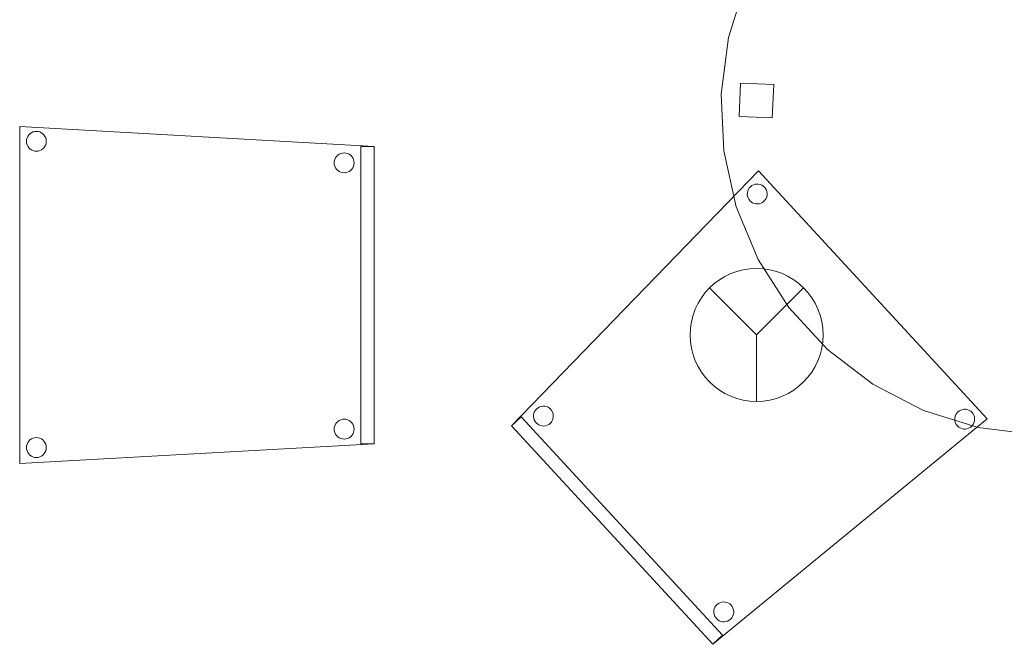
# Model space of a CAD drawing. Header units: metres. Extents: x 397.7 to 427.5, y 12.7 to 28.4.
# Tile 6 of 135: x 401.8 to 403.3, y 20.7 to 21.6. Entities that reach past the tile are written whole.
import ezdxf

# ---------------------------------------------------------------- set-up
doc = ezdxf.new("R2010")
doc.units = ezdxf.units.M
for name, color, linetype, lineweight in [('02_MOBILIARIO', 7, 'Continuous', 18), ('A-DETL-____-MBND', 7, 'Continuous', 18), ('A-DETL-GENF-OTLN', 7, 'Continuous', 18)]:
    doc.layers.add(name, color=color, linetype=linetype, lineweight=lineweight)

# ---------------------------------------------------------------- blocks, each defined once
blk = doc.blocks.new('Family - Cadira confident_P3-156578-06_PCI_P3')
at = {"layer": 'A-DETL-____-MBND', "color": 253, "true_color": 0xaaaaaa}
for p, q in [((0, 0.5065), (0.5326, 0.4765)), ((0, 0), (0, 0.5065)), ((0.5326, 0.4765), (0, 0.5065)), ((0, 0.5065), (0, 0)), ((0.0104, 0.4868), (0.0111, 0.4893)), ((0.0111, 0.4893), (0.0104, 0.4868)), ((0.0111, 0.4893), (0.0122, 0.4917)), ((0.0122, 0.4917), (0.0111, 0.4893)), ((0.0122, 0.4917), (0.0137, 0.4938)), ((0.0137, 0.4938), (0.0122, 0.4917)), ((0.0137, 0.4938), (0.0155, 0.4957)), ((0.0155, 0.4957), (0.0137, 0.4938)), ((0.0155, 0.4957), (0.0176, 0.4972)), ((0.0176, 0.4972), (0.0155, 0.4957)), ((0.0176, 0.4972), (0.02, 0.4983)), ((0.02, 0.4983), (0.0176, 0.4972)), ((0.02, 0.4983), (0.0225, 0.4989)), ((0.0225, 0.4989), (0.02, 0.4983)), ((0.0225, 0.4989), (0.0251, 0.4992)), ((0.0251, 0.4992), (0.0225, 0.4989)), ((0.0251, 0.4992), (0.0277, 0.4989)), ((0.0277, 0.4989), (0.0251, 0.4992)), ((0.0277, 0.4989), (0.0302, 0.4983)), ((0.0302, 0.4983), (0.0277, 0.4989)), ((0.0302, 0.4983), (0.0326, 0.4972)), ((0.0326, 0.4972), (0.0302, 0.4983)), ((0.0326, 0.4972), (0.0347, 0.4957)), ((0.0347, 0.4957), (0.0326, 0.4972)), ((0.0347, 0.4957), (0.0365, 0.4938)), ((0.0365, 0.4938), (0.0347, 0.4957)), ((0.0365, 0.4938), (0.038, 0.4917)), ((0.038, 0.4917), (0.0365, 0.4938)), ((0.038, 0.4917), (0.0391, 0.4893)), ((0.0391, 0.4893), (0.038, 0.4917)), ((0.0391, 0.4893), (0.0398, 0.4868)), ((0.0398, 0.4868), (0.0391, 0.4893)), ((0.0102, 0.4842), (0.0104, 0.4868)), ((0.0104, 0.4868), (0.0102, 0.4842)), ((0.0104, 0.4816), (0.0102, 0.4842)), ((0.0102, 0.4842), (0.0104, 0.4816)), ((0.0111, 0.4791), (0.0104, 0.4816)), ((0.0104, 0.4816), (0.0111, 0.4791)), ((0.0122, 0.4768), (0.0111, 0.4791)), ((0.0111, 0.4791), (0.0122, 0.4768)), ((0.0136, 0.4746), (0.0122, 0.4768)), ((0.0122, 0.4768), (0.0136, 0.4746)), ((0.0155, 0.4728), (0.0136, 0.4746)), ((0.0136, 0.4746), (0.0155, 0.4728)), ((0.0365, 0.4746), (0.0347, 0.4728)), ((0.0347, 0.4728), (0.0365, 0.4746)), ((0.038, 0.4767), (0.0365, 0.4746)), ((0.0365, 0.4746), (0.038, 0.4767)), ((0.0391, 0.4791), (0.038, 0.4767)), ((0.038, 0.4767), (0.0391, 0.4791)), ((0.0398, 0.4816), (0.0391, 0.4791)), ((0.0391, 0.4791), (0.0398, 0.4816)), ((0.0398, 0.4868), (0.04, 0.4842)), ((0.04, 0.4842), (0.0398, 0.4868)), ((0.04, 0.4842), (0.0398, 0.4816)), ((0.0398, 0.4816), (0.04, 0.4842)), ((0.5126, 0.03), (0.5126, 0.4765)), ((0.5126, 0.4765), (0.5326, 0.4765)), ((0.5126, 0.4765), (0.5126, 0.03)), ((0.5326, 0.4765), (0.5126, 0.4765)), ((0.5326, 0.4765), (0.5326, 0.03)), ((0.5326, 0.03), (0.5326, 0.4765)), ((0.5326, 0.4765), (0.5326, 0.03)), ((0.5326, 0.03), (0.5326, 0.4765)), ((0.0176, 0.4713), (0.0155, 0.4728)), ((0.0155, 0.4728), (0.0176, 0.4713)), ((0.02, 0.4702), (0.0176, 0.4713)), ((0.0176, 0.4713), (0.02, 0.4702)), ((0.0225, 0.4695), (0.02, 0.4702)), ((0.02, 0.4702), (0.0225, 0.4695)), ((0.0251, 0.4693), (0.0225, 0.4695)), ((0.0225, 0.4695), (0.0251, 0.4693)), ((0.0277, 0.4695), (0.0251, 0.4693)), ((0.0251, 0.4693), (0.0277, 0.4695)), ((0.0302, 0.4702), (0.0277, 0.4695)), ((0.0277, 0.4695), (0.0302, 0.4702)), ((0.0326, 0.4713), (0.0302, 0.4702)), ((0.0302, 0.4702), (0.0326, 0.4713)), ((0.0347, 0.4728), (0.0326, 0.4713)), ((0.0326, 0.4713), (0.0347, 0.4728)), ((0.4735, 0.457), (0.4746, 0.4593)), ((0.4746, 0.4593), (0.4735, 0.457)), ((0.4746, 0.4593), (0.4761, 0.4615)), ((0.4761, 0.4615), (0.4746, 0.4593)), ((0.4761, 0.4615), (0.4779, 0.4633)), ((0.4779, 0.4633), (0.4761, 0.4615)), ((0.4779, 0.4633), (0.48, 0.4648)), ((0.48, 0.4648), (0.4779, 0.4633)), ((0.48, 0.4648), (0.4824, 0.4659)), ((0.4824, 0.4659), (0.48, 0.4648)), ((0.4824, 0.4659), (0.4849, 0.4666)), ((0.4849, 0.4666), (0.4824, 0.4659)), ((0.4849, 0.4666), (0.4875, 0.4668)), ((0.4875, 0.4668), (0.4849, 0.4666)), ((0.4875, 0.4668), (0.4901, 0.4666)), ((0.4901, 0.4666), (0.4875, 0.4668)), ((0.4901, 0.4666), (0.4926, 0.4659)), ((0.4926, 0.4659), (0.4901, 0.4666)), ((0.4926, 0.4659), (0.495, 0.4648)), ((0.495, 0.4648), (0.4926, 0.4659)), ((0.495, 0.4648), (0.4971, 0.4633)), ((0.4971, 0.4633), (0.495, 0.4648)), ((0.4971, 0.4633), (0.499, 0.4615)), ((0.499, 0.4615), (0.4971, 0.4633)), ((0.499, 0.4615), (0.5004, 0.4593)), ((0.5004, 0.4593), (0.499, 0.4615)), ((0.5004, 0.4593), (0.5015, 0.457)), ((0.5015, 0.457), (0.5004, 0.4593)), ((0.4726, 0.4519), (0.4728, 0.4545)), ((0.4728, 0.4545), (0.4726, 0.4519)), ((0.4728, 0.4493), (0.4726, 0.4519)), ((0.4726, 0.4519), (0.4728, 0.4493)), ((0.4728, 0.4545), (0.4735, 0.457)), ((0.4735, 0.457), (0.4728, 0.4545)), ((0.4735, 0.4468), (0.4728, 0.4493)), ((0.4728, 0.4493), (0.4735, 0.4468)), ((0.4746, 0.4444), (0.4735, 0.4468)), ((0.4735, 0.4468), (0.4746, 0.4444)), ((0.4761, 0.4423), (0.4746, 0.4444)), ((0.4746, 0.4444), (0.4761, 0.4423)), ((0.5004, 0.4444), (0.4989, 0.4423)), ((0.4989, 0.4423), (0.5004, 0.4444)), ((0.5015, 0.4467), (0.5004, 0.4444)), ((0.5004, 0.4444), (0.5015, 0.4467)), ((0.5015, 0.457), (0.5022, 0.4544)), ((0.5022, 0.4544), (0.5015, 0.457)), ((0.5022, 0.4493), (0.5015, 0.4467)), ((0.5015, 0.4467), (0.5022, 0.4493)), ((0.5022, 0.4544), (0.5024, 0.4519)), ((0.5024, 0.4519), (0.5022, 0.4544)), ((0.5024, 0.4519), (0.5022, 0.4493)), ((0.5022, 0.4493), (0.5024, 0.4519)), ((0.4779, 0.4404), (0.4761, 0.4423)), ((0.4761, 0.4423), (0.4779, 0.4404)), ((0.48, 0.4389), (0.4779, 0.4404)), ((0.4779, 0.4404), (0.48, 0.4389)), ((0.4824, 0.4378), (0.48, 0.4389)), ((0.48, 0.4389), (0.4824, 0.4378)), ((0.4849, 0.4372), (0.4824, 0.4378)), ((0.4824, 0.4378), (0.4849, 0.4372)), ((0.4875, 0.4369), (0.4849, 0.4372)), ((0.4849, 0.4372), (0.4875, 0.4369)), ((0.4901, 0.4372), (0.4875, 0.4369)), ((0.4875, 0.4369), (0.4901, 0.4372)), ((0.4926, 0.4378), (0.4901, 0.4372)), ((0.4901, 0.4372), (0.4926, 0.4378)), ((0.495, 0.4389), (0.4926, 0.4378)), ((0.4926, 0.4378), (0.495, 0.4389)), ((0.4971, 0.4404), (0.495, 0.4389)), ((0.495, 0.4389), (0.4971, 0.4404)), ((0.4989, 0.4423), (0.4971, 0.4404)), ((0.4971, 0.4404), (0.4989, 0.4423)), ((0.4735, 0.057), (0.4746, 0.0593)), ((0.4746, 0.0593), (0.4735, 0.057)), ((0.4746, 0.0593), (0.4761, 0.0615)), ((0.4761, 0.0615), (0.4746, 0.0593)), ((0.4761, 0.0615), (0.4779, 0.0633)), ((0.4779, 0.0633), (0.4761, 0.0615)), ((0.4779, 0.0633), (0.48, 0.0648)), ((0.48, 0.0648), (0.4779, 0.0633)), ((0.48, 0.0648), (0.4824, 0.0659)), ((0.4824, 0.0659), (0.48, 0.0648)), ((0.4824, 0.0659), (0.4849, 0.0666)), ((0.4849, 0.0666), (0.4824, 0.0659)), ((0.4849, 0.0666), (0.4875, 0.0668)), ((0.4875, 0.0668), (0.4849, 0.0666)), ((0.4875, 0.0668), (0.4901, 0.0666)), ((0.4901, 0.0666), (0.4875, 0.0668)), ((0.4901, 0.0666), (0.4926, 0.0659)), ((0.4926, 0.0659), (0.4901, 0.0666)), ((0.4926, 0.0659), (0.495, 0.0648)), ((0.495, 0.0648), (0.4926, 0.0659)), ((0.495, 0.0648), (0.4971, 0.0633)), ((0.4971, 0.0633), (0.495, 0.0648)), ((0.4971, 0.0633), (0.499, 0.0615)), ((0.499, 0.0615), (0.4971, 0.0633)), ((0.499, 0.0615), (0.5004, 0.0593)), ((0.5004, 0.0593), (0.499, 0.0615)), ((0.5004, 0.0593), (0.5015, 0.057)), ((0.5015, 0.057), (0.5004, 0.0593)), ((0.4726, 0.0519), (0.4728, 0.0545)), ((0.4728, 0.0545), (0.4726, 0.0519)), ((0.4728, 0.0493), (0.4726, 0.0519)), ((0.4726, 0.0519), (0.4728, 0.0493)), ((0.4728, 0.0545), (0.4735, 0.057)), ((0.4735, 0.057), (0.4728, 0.0545)), ((0.4735, 0.0468), (0.4728, 0.0493)), ((0.4728, 0.0493), (0.4735, 0.0468)), ((0.4746, 0.0444), (0.4735, 0.0468)), ((0.4735, 0.0468), (0.4746, 0.0444)), ((0.4761, 0.0423), (0.4746, 0.0444)), ((0.4746, 0.0444), (0.4761, 0.0423)), ((0.5004, 0.0444), (0.4989, 0.0423)), ((0.4989, 0.0423), (0.5004, 0.0444)), ((0.5015, 0.0467), (0.5004, 0.0444)), ((0.5004, 0.0444), (0.5015, 0.0467)), ((0.5015, 0.057), (0.5022, 0.0544)), ((0.5022, 0.0544), (0.5015, 0.057)), ((0.5022, 0.0493), (0.5015, 0.0467)), ((0.5015, 0.0467), (0.5022, 0.0493)), ((0.5022, 0.0544), (0.5024, 0.0519)), ((0.5024, 0.0519), (0.5022, 0.0544)), ((0.5024, 0.0519), (0.5022, 0.0493)), ((0.5022, 0.0493), (0.5024, 0.0519)), ((0.5326, 0.03), (0, 0)), ((0, 0), (0.5326, 0.03)), ((0.0111, 0.0293), (0.0122, 0.0317)), ((0.0122, 0.0317), (0.0111, 0.0293)), ((0.0122, 0.0317), (0.0137, 0.0338)), ((0.0137, 0.0338), (0.0122, 0.0317)), ((0.0137, 0.0338), (0.0155, 0.0357)), ((0.0155, 0.0357), (0.0137, 0.0338)), ((0.0155, 0.0357), (0.0176, 0.0372)), ((0.0176, 0.0372), (0.0155, 0.0357)), ((0.0176, 0.0372), (0.02, 0.0383)), ((0.02, 0.0383), (0.0176, 0.0372)), ((0.02, 0.0383), (0.0225, 0.0389)), ((0.0225, 0.0389), (0.02, 0.0383)), ((0.0225, 0.0389), (0.0251, 0.0392)), ((0.0251, 0.0392), (0.0225, 0.0389)), ((0.0251, 0.0392), (0.0277, 0.0389)), ((0.0277, 0.0389), (0.0251, 0.0392)), ((0.0277, 0.0389), (0.0302, 0.0383)), ((0.0302, 0.0383), (0.0277, 0.0389)), ((0.0302, 0.0383), (0.0326, 0.0372)), ((0.0326, 0.0372), (0.0302, 0.0383)), ((0.0326, 0.0372), (0.0347, 0.0357)), ((0.0347, 0.0357), (0.0326, 0.0372)), ((0.0347, 0.0357), (0.0365, 0.0338)), ((0.0365, 0.0338), (0.0347, 0.0357)), ((0.0365, 0.0338), (0.038, 0.0317)), ((0.038, 0.0317), (0.0365, 0.0338)), ((0.038, 0.0317), (0.0391, 0.0293)), ((0.0391, 0.0293), (0.038, 0.0317)), ((0.4779, 0.0404), (0.4761, 0.0423)), ((0.4761, 0.0423), (0.4779, 0.0404)), ((0.48, 0.0389), (0.4779, 0.0404)), ((0.4779, 0.0404), (0.48, 0.0389)), ((0.4824, 0.0378), (0.48, 0.0389)), ((0.48, 0.0389), (0.4824, 0.0378)), ((0.4849, 0.0372), (0.4824, 0.0378)), ((0.4824, 0.0378), (0.4849, 0.0372)), ((0.4875, 0.0369), (0.4849, 0.0372)), ((0.4849, 0.0372), (0.4875, 0.0369)), ((0.4901, 0.0372), (0.4875, 0.0369)), ((0.4875, 0.0369), (0.4901, 0.0372)), ((0.4926, 0.0378), (0.4901, 0.0372)), ((0.4901, 0.0372), (0.4926, 0.0378)), ((0.495, 0.0389), (0.4926, 0.0378)), ((0.4926, 0.0378), (0.495, 0.0389)), ((0.4971, 0.0404), (0.495, 0.0389)), ((0.495, 0.0389), (0.4971, 0.0404)), ((0.4989, 0.0423), (0.4971, 0.0404)), ((0.4971, 0.0404), (0.4989, 0.0423)), ((0.5326, 0.03), (0.5126, 0.03)), ((0.5126, 0.03), (0.5326, 0.03)), ((0.0102, 0.0242), (0.0104, 0.0268)), ((0.0104, 0.0268), (0.0102, 0.0242)), ((0.0104, 0.0216), (0.0102, 0.0242)), ((0.0102, 0.0242), (0.0104, 0.0216)), ((0.0104, 0.0268), (0.0111, 0.0293)), ((0.0111, 0.0293), (0.0104, 0.0268)), ((0.0111, 0.0191), (0.0104, 0.0216)), ((0.0104, 0.0216), (0.0111, 0.0191)), ((0.0122, 0.0168), (0.0111, 0.0191)), ((0.0111, 0.0191), (0.0122, 0.0168)), ((0.0136, 0.0146), (0.0122, 0.0168)), ((0.0122, 0.0168), (0.0136, 0.0146)), ((0.038, 0.0167), (0.0365, 0.0146)), ((0.0365, 0.0146), (0.038, 0.0167)), ((0.0391, 0.0191), (0.038, 0.0167)), ((0.038, 0.0167), (0.0391, 0.0191)), ((0.0391, 0.0293), (0.0398, 0.0268)), ((0.0398, 0.0268), (0.0391, 0.0293)), ((0.0398, 0.0216), (0.0391, 0.0191)), ((0.0391, 0.0191), (0.0398, 0.0216)), ((0.0398, 0.0268), (0.04, 0.0242)), ((0.04, 0.0242), (0.0398, 0.0268)), ((0.04, 0.0242), (0.0398, 0.0216)), ((0.0398, 0.0216), (0.04, 0.0242)), ((0.0155, 0.0128), (0.0136, 0.0146)), ((0.0136, 0.0146), (0.0155, 0.0128)), ((0.0176, 0.0113), (0.0155, 0.0128)), ((0.0155, 0.0128), (0.0176, 0.0113)), ((0.02, 0.0102), (0.0176, 0.0113)), ((0.0176, 0.0113), (0.02, 0.0102)), ((0.0225, 0.0095), (0.02, 0.0102)), ((0.02, 0.0102), (0.0225, 0.0095)), ((0.0251, 0.0093), (0.0225, 0.0095)), ((0.0225, 0.0095), (0.0251, 0.0093)), ((0.0277, 0.0095), (0.0251, 0.0093)), ((0.0251, 0.0093), (0.0277, 0.0095)), ((0.0302, 0.0102), (0.0277, 0.0095)), ((0.0277, 0.0095), (0.0302, 0.0102)), ((0.0326, 0.0113), (0.0302, 0.0102)), ((0.0302, 0.0102), (0.0326, 0.0113)), ((0.0347, 0.0128), (0.0326, 0.0113)), ((0.0326, 0.0113), (0.0347, 0.0128)), ((0.0365, 0.0146), (0.0347, 0.0128)), ((0.0347, 0.0128), (0.0365, 0.0146))]:
    blk.add_line(p, q, dxfattribs=at)
blk = doc.blocks.new('Family - Cadira confident_P3-156783-06_PCI_P3')
at = {"layer": 'A-DETL-____-MBND', "color": 253, "true_color": 0xaaaaaa}
for p, q in [((0, 0.3284), (0.3713, 0.7113)), ((0.3713, 0.7113), (0, 0.3284)), ((0.3713, 0.7113), (0.7146, 0.3389)), ((0.7146, 0.3389), (0.3713, 0.7113)), ((0.3545, 0.6784), (0.355, 0.681)), ((0.355, 0.681), (0.3545, 0.6784)), ((0.355, 0.681), (0.356, 0.6834)), ((0.356, 0.6834), (0.355, 0.681)), ((0.356, 0.6834), (0.3574, 0.6856)), ((0.3574, 0.6856), (0.356, 0.6834)), ((0.3574, 0.6856), (0.3592, 0.6875)), ((0.3592, 0.6875), (0.3574, 0.6856)), ((0.3592, 0.6875), (0.3612, 0.6891)), ((0.3612, 0.6891), (0.3592, 0.6875)), ((0.3612, 0.6891), (0.3635, 0.6903)), ((0.3635, 0.6903), (0.3612, 0.6891)), ((0.3635, 0.6903), (0.366, 0.6911)), ((0.366, 0.6911), (0.3635, 0.6903)), ((0.366, 0.6911), (0.3686, 0.6914)), ((0.3686, 0.6914), (0.366, 0.6911)), ((0.3686, 0.6914), (0.3712, 0.6913)), ((0.3712, 0.6913), (0.3686, 0.6914)), ((0.3712, 0.6913), (0.3738, 0.6908)), ((0.3738, 0.6908), (0.3712, 0.6913)), ((0.3738, 0.6908), (0.3762, 0.6898)), ((0.3762, 0.6898), (0.3738, 0.6908)), ((0.3762, 0.6898), (0.3784, 0.6884)), ((0.3784, 0.6884), (0.3762, 0.6898)), ((0.3784, 0.6884), (0.3803, 0.6866)), ((0.3803, 0.6866), (0.3784, 0.6884)), ((0.3803, 0.6866), (0.3819, 0.6846)), ((0.3819, 0.6846), (0.3803, 0.6866)), ((0.3819, 0.6846), (0.3831, 0.6823)), ((0.3831, 0.6823), (0.3819, 0.6846)), ((0.3831, 0.6823), (0.3839, 0.6798)), ((0.3839, 0.6798), (0.3831, 0.6823)), ((0.3544, 0.6758), (0.3545, 0.6784)), ((0.3545, 0.6784), (0.3544, 0.6758)), ((0.3547, 0.6733), (0.3544, 0.6758)), ((0.3544, 0.6758), (0.3547, 0.6733)), ((0.3555, 0.6708), (0.3547, 0.6733)), ((0.3547, 0.6733), (0.3555, 0.6708)), ((0.3567, 0.6685), (0.3555, 0.6708)), ((0.3555, 0.6708), (0.3567, 0.6685)), ((0.3583, 0.6664), (0.3567, 0.6685)), ((0.3567, 0.6685), (0.3583, 0.6664)), ((0.3602, 0.6647), (0.3583, 0.6664)), ((0.3583, 0.6664), (0.3602, 0.6647)), ((0.3812, 0.6675), (0.3794, 0.6655)), ((0.3794, 0.6655), (0.3812, 0.6675)), ((0.3826, 0.6697), (0.3812, 0.6675)), ((0.3812, 0.6675), (0.3826, 0.6697)), ((0.3836, 0.6721), (0.3826, 0.6697)), ((0.3826, 0.6697), (0.3836, 0.6721)), ((0.3841, 0.6746), (0.3836, 0.6721)), ((0.3836, 0.6721), (0.3841, 0.6746)), ((0.3839, 0.6798), (0.3842, 0.6772)), ((0.3842, 0.6772), (0.3839, 0.6798)), ((0.3842, 0.6772), (0.3841, 0.6746)), ((0.3841, 0.6746), (0.3842, 0.6772)), ((0.3624, 0.6633), (0.3602, 0.6647)), ((0.3602, 0.6647), (0.3624, 0.6633)), ((0.3648, 0.6623), (0.3624, 0.6633)), ((0.3624, 0.6633), (0.3648, 0.6623)), ((0.3674, 0.6617), (0.3648, 0.6623)), ((0.3648, 0.6623), (0.3674, 0.6617)), ((0.37, 0.6616), (0.3674, 0.6617)), ((0.3674, 0.6617), (0.37, 0.6616)), ((0.3726, 0.6619), (0.37, 0.6616)), ((0.37, 0.6616), (0.3726, 0.6619)), ((0.375, 0.6627), (0.3726, 0.6619)), ((0.3726, 0.6619), (0.375, 0.6627)), ((0.3773, 0.6639), (0.375, 0.6627)), ((0.375, 0.6627), (0.3773, 0.6639)), ((0.3794, 0.6655), (0.3773, 0.6639)), ((0.3773, 0.6639), (0.3794, 0.6655)), ((0.0379, 0.3538), (0.0399, 0.3554)), ((0.0399, 0.3554), (0.0379, 0.3538)), ((0.0399, 0.3554), (0.0422, 0.3566)), ((0.0422, 0.3566), (0.0399, 0.3554)), ((0.0422, 0.3566), (0.0447, 0.3574)), ((0.0447, 0.3574), (0.0422, 0.3566)), ((0.0447, 0.3574), (0.0473, 0.3578)), ((0.0473, 0.3578), (0.0447, 0.3574)), ((0.0473, 0.3578), (0.0499, 0.3577)), ((0.0499, 0.3577), (0.0473, 0.3578)), ((0.0499, 0.3577), (0.0524, 0.3571)), ((0.0524, 0.3571), (0.0499, 0.3577)), ((0.0524, 0.3571), (0.0549, 0.3561)), ((0.0549, 0.3561), (0.0524, 0.3571)), ((0.0549, 0.3561), (0.0571, 0.3547)), ((0.0571, 0.3547), (0.0549, 0.3561)), ((0, 0.3284), (0.0147, 0.3419)), ((0.0147, 0.3419), (0, 0.3284)), ((0.0147, 0.3419), (0.3173, 0.0136)), ((0.3173, 0.0136), (0.0147, 0.3419)), ((0.0331, 0.3422), (0.0332, 0.3448)), ((0.0332, 0.3448), (0.0331, 0.3422)), ((0.0334, 0.3396), (0.0331, 0.3422)), ((0.0331, 0.3422), (0.0334, 0.3396)), ((0.0332, 0.3448), (0.0337, 0.3473)), ((0.0337, 0.3473), (0.0332, 0.3448)), ((0.0337, 0.3473), (0.0347, 0.3497)), ((0.0347, 0.3497), (0.0337, 0.3473)), ((0.0347, 0.3497), (0.0361, 0.3519)), ((0.0361, 0.3519), (0.0347, 0.3497)), ((0.0361, 0.3519), (0.0379, 0.3538)), ((0.0379, 0.3538), (0.0361, 0.3519)), ((0.0571, 0.3547), (0.059, 0.353)), ((0.059, 0.353), (0.0571, 0.3547)), ((0.059, 0.353), (0.0606, 0.3509)), ((0.0606, 0.3509), (0.059, 0.353)), ((0.0606, 0.3509), (0.0618, 0.3486)), ((0.0618, 0.3486), (0.0606, 0.3509)), ((0.0618, 0.3486), (0.0626, 0.3461)), ((0.0626, 0.3461), (0.0618, 0.3486)), ((0.0628, 0.3409), (0.0622, 0.3384)), ((0.0622, 0.3384), (0.0628, 0.3409)), ((0.0626, 0.3461), (0.0629, 0.3435)), ((0.0629, 0.3435), (0.0626, 0.3461)), ((0.0629, 0.3435), (0.0628, 0.3409)), ((0.0628, 0.3409), (0.0629, 0.3435)), ((0.6662, 0.3402), (0.6668, 0.3427)), ((0.6668, 0.3427), (0.6662, 0.3402)), ((0.6668, 0.3427), (0.6678, 0.3451)), ((0.6678, 0.3451), (0.6668, 0.3427)), ((0.6678, 0.3451), (0.6691, 0.3473)), ((0.6691, 0.3473), (0.6678, 0.3451)), ((0.6691, 0.3473), (0.6709, 0.3492)), ((0.6709, 0.3492), (0.6691, 0.3473)), ((0.6709, 0.3492), (0.673, 0.3508)), ((0.673, 0.3508), (0.6709, 0.3492)), ((0.673, 0.3508), (0.6753, 0.352)), ((0.6753, 0.352), (0.673, 0.3508)), ((0.6753, 0.352), (0.6778, 0.3528)), ((0.6778, 0.3528), (0.6753, 0.352)), ((0.6778, 0.3528), (0.6803, 0.3532)), ((0.6803, 0.3532), (0.6778, 0.3528)), ((0.6803, 0.3532), (0.6829, 0.3531)), ((0.6829, 0.3531), (0.6803, 0.3532)), ((0.6829, 0.3531), (0.6855, 0.3525)), ((0.6855, 0.3525), (0.6829, 0.3531)), ((0.6855, 0.3525), (0.6879, 0.3515)), ((0.6879, 0.3515), (0.6855, 0.3525)), ((0.6879, 0.3515), (0.6901, 0.3501)), ((0.6901, 0.3501), (0.6879, 0.3515)), ((0.6901, 0.3501), (0.692, 0.3484)), ((0.692, 0.3484), (0.6901, 0.3501)), ((0.692, 0.3484), (0.6936, 0.3463)), ((0.6936, 0.3463), (0.692, 0.3484)), ((0.6936, 0.3463), (0.6948, 0.344)), ((0.6948, 0.344), (0.6936, 0.3463)), ((0.6948, 0.344), (0.6956, 0.3415)), ((0.6956, 0.3415), (0.6948, 0.344)), ((0.6956, 0.3415), (0.6959, 0.3389)), ((0.6959, 0.3389), (0.6956, 0.3415)), ((0.3026, 0), (0, 0.3284)), ((0, 0.3284), (0.3026, 0)), ((0.3026, 0), (0, 0.3284)), ((0, 0.3284), (0.3026, 0)), ((0.0342, 0.3371), (0.0334, 0.3396)), ((0.0334, 0.3396), (0.0342, 0.3371)), ((0.0354, 0.3348), (0.0342, 0.3371)), ((0.0342, 0.3371), (0.0354, 0.3348)), ((0.037, 0.3327), (0.0354, 0.3348)), ((0.0354, 0.3348), (0.037, 0.3327)), ((0.0389, 0.331), (0.037, 0.3327)), ((0.037, 0.3327), (0.0389, 0.331)), ((0.0411, 0.3296), (0.0389, 0.331)), ((0.0389, 0.331), (0.0411, 0.3296)), ((0.0435, 0.3286), (0.0411, 0.3296)), ((0.0411, 0.3296), (0.0435, 0.3286)), ((0.0461, 0.328), (0.0435, 0.3286)), ((0.0435, 0.3286), (0.0461, 0.328)), ((0.0487, 0.3279), (0.0461, 0.328)), ((0.0461, 0.328), (0.0487, 0.3279)), ((0.0512, 0.3283), (0.0487, 0.3279)), ((0.0487, 0.3279), (0.0512, 0.3283)), ((0.0537, 0.3291), (0.0512, 0.3283)), ((0.0512, 0.3283), (0.0537, 0.3291)), ((0.056, 0.3303), (0.0537, 0.3291)), ((0.0537, 0.3291), (0.056, 0.3303)), ((0.0581, 0.3318), (0.056, 0.3303)), ((0.056, 0.3303), (0.0581, 0.3318)), ((0.0599, 0.3338), (0.0581, 0.3318)), ((0.0581, 0.3318), (0.0599, 0.3338)), ((0.0612, 0.336), (0.0599, 0.3338)), ((0.0599, 0.3338), (0.0612, 0.336)), ((0.0622, 0.3384), (0.0612, 0.336)), ((0.0612, 0.336), (0.0622, 0.3384)), ((0.7146, 0.3389), (0.3026, 0)), ((0.3026, 0), (0.7146, 0.3389)), ((0.6661, 0.3376), (0.6662, 0.3402)), ((0.6662, 0.3402), (0.6661, 0.3376)), ((0.6664, 0.335), (0.6661, 0.3376)), ((0.6661, 0.3376), (0.6664, 0.335)), ((0.6672, 0.3325), (0.6664, 0.335)), ((0.6664, 0.335), (0.6672, 0.3325)), ((0.6684, 0.3302), (0.6672, 0.3325)), ((0.6672, 0.3325), (0.6684, 0.3302)), ((0.67, 0.3281), (0.6684, 0.3302)), ((0.6684, 0.3302), (0.67, 0.3281)), ((0.672, 0.3264), (0.67, 0.3281)), ((0.67, 0.3281), (0.672, 0.3264)), ((0.6742, 0.325), (0.672, 0.3264)), ((0.672, 0.3264), (0.6742, 0.325)), ((0.6891, 0.3257), (0.6868, 0.3245)), ((0.6868, 0.3245), (0.6891, 0.3257)), ((0.6911, 0.3273), (0.6891, 0.3257)), ((0.6891, 0.3257), (0.6911, 0.3273)), ((0.6929, 0.3292), (0.6911, 0.3273)), ((0.6911, 0.3273), (0.6929, 0.3292)), ((0.6943, 0.3314), (0.6929, 0.3292)), ((0.6929, 0.3292), (0.6943, 0.3314)), ((0.6953, 0.3338), (0.6943, 0.3314)), ((0.6943, 0.3314), (0.6953, 0.3338)), ((0.6958, 0.3363), (0.6953, 0.3338)), ((0.6953, 0.3338), (0.6958, 0.3363)), ((0.6959, 0.3389), (0.6958, 0.3363)), ((0.6958, 0.3363), (0.6959, 0.3389)), ((0.6766, 0.324), (0.6742, 0.325)), ((0.6742, 0.325), (0.6766, 0.324)), ((0.6791, 0.3234), (0.6766, 0.324)), ((0.6766, 0.324), (0.6791, 0.3234)), ((0.6817, 0.3233), (0.6791, 0.3234)), ((0.6791, 0.3234), (0.6817, 0.3233)), ((0.6843, 0.3237), (0.6817, 0.3233)), ((0.6817, 0.3233), (0.6843, 0.3237)), ((0.6868, 0.3245), (0.6843, 0.3237)), ((0.6843, 0.3237), (0.6868, 0.3245)), ((0.3072, 0.0578), (0.3089, 0.0597)), ((0.3089, 0.0597), (0.3072, 0.0578)), ((0.3089, 0.0597), (0.311, 0.0613)), ((0.311, 0.0613), (0.3089, 0.0597)), ((0.311, 0.0613), (0.3133, 0.0625)), ((0.3133, 0.0625), (0.311, 0.0613)), ((0.3133, 0.0625), (0.3158, 0.0633)), ((0.3158, 0.0633), (0.3133, 0.0625)), ((0.3158, 0.0633), (0.3184, 0.0636)), ((0.3184, 0.0636), (0.3158, 0.0633)), ((0.3184, 0.0636), (0.321, 0.0635)), ((0.321, 0.0635), (0.3184, 0.0636)), ((0.321, 0.0635), (0.3235, 0.0629)), ((0.3235, 0.0629), (0.321, 0.0635)), ((0.3235, 0.0629), (0.3259, 0.062)), ((0.3259, 0.062), (0.3235, 0.0629)), ((0.3259, 0.062), (0.3281, 0.0606)), ((0.3281, 0.0606), (0.3259, 0.062)), ((0.3281, 0.0606), (0.33, 0.0588)), ((0.33, 0.0588), (0.3281, 0.0606)), ((0.3041, 0.048), (0.3042, 0.0506)), ((0.3042, 0.0506), (0.3041, 0.048)), ((0.3045, 0.0454), (0.3041, 0.048)), ((0.3041, 0.048), (0.3045, 0.0454)), ((0.3042, 0.0506), (0.3048, 0.0532)), ((0.3048, 0.0532), (0.3042, 0.0506)), ((0.3053, 0.0429), (0.3045, 0.0454)), ((0.3045, 0.0454), (0.3053, 0.0429)), ((0.3048, 0.0532), (0.3058, 0.0556)), ((0.3058, 0.0556), (0.3048, 0.0532)), ((0.3058, 0.0556), (0.3072, 0.0578)), ((0.3072, 0.0578), (0.3058, 0.0556)), ((0.33, 0.0588), (0.3316, 0.0567)), ((0.3316, 0.0567), (0.33, 0.0588)), ((0.3316, 0.0567), (0.3328, 0.0544)), ((0.3328, 0.0544), (0.3316, 0.0567)), ((0.3328, 0.0544), (0.3336, 0.052)), ((0.3336, 0.052), (0.3328, 0.0544)), ((0.3339, 0.0468), (0.3333, 0.0442)), ((0.3333, 0.0442), (0.3339, 0.0468)), ((0.3336, 0.052), (0.334, 0.0494)), ((0.334, 0.0494), (0.3336, 0.052)), ((0.334, 0.0494), (0.3339, 0.0468)), ((0.3339, 0.0468), (0.334, 0.0494)), ((0.3065, 0.0406), (0.3053, 0.0429)), ((0.3053, 0.0429), (0.3065, 0.0406)), ((0.3081, 0.0386), (0.3065, 0.0406)), ((0.3065, 0.0406), (0.3081, 0.0386)), ((0.31, 0.0368), (0.3081, 0.0386)), ((0.3081, 0.0386), (0.31, 0.0368)), ((0.3122, 0.0354), (0.31, 0.0368)), ((0.31, 0.0368), (0.3122, 0.0354)), ((0.3146, 0.0344), (0.3122, 0.0354)), ((0.3122, 0.0354), (0.3146, 0.0344)), ((0.3171, 0.0339), (0.3146, 0.0344)), ((0.3146, 0.0344), (0.3171, 0.0339)), ((0.3197, 0.0338), (0.3171, 0.0339)), ((0.3171, 0.0339), (0.3197, 0.0338)), ((0.3223, 0.0341), (0.3197, 0.0338)), ((0.3197, 0.0338), (0.3223, 0.0341)), ((0.3248, 0.0349), (0.3223, 0.0341)), ((0.3223, 0.0341), (0.3248, 0.0349)), ((0.3271, 0.0361), (0.3248, 0.0349)), ((0.3248, 0.0349), (0.3271, 0.0361)), ((0.3292, 0.0377), (0.3271, 0.0361)), ((0.3271, 0.0361), (0.3292, 0.0377)), ((0.3309, 0.0396), (0.3292, 0.0377)), ((0.3292, 0.0377), (0.3309, 0.0396)), ((0.3323, 0.0418), (0.3309, 0.0396)), ((0.3309, 0.0396), (0.3323, 0.0418)), ((0.3333, 0.0442), (0.3323, 0.0418)), ((0.3323, 0.0418), (0.3333, 0.0442)), ((0.3173, 0.0136), (0.3026, 0)), ((0.3026, 0), (0.3173, 0.0136))]:
    blk.add_line(p, q, dxfattribs=at)
blk = doc.blocks.new('Family - Taula D100_P3-156821-06_PCI_P3')
at = {"layer": 'A-DETL-____-MBND', "color": 253, "true_color": 0xaaaaaa}
for p, q in [((0.3425, 0.9602), (0.4262, 0.979)), ((0.4262, 0.979), (0.3425, 0.9602)), ((0.4262, 0.979), (0.5118, 0.9829)), ((0.5118, 0.9829), (0.4262, 0.979)), ((0.5118, 0.9829), (0.5968, 0.9719)), ((0.5968, 0.9719), (0.5118, 0.9829)), ((0.5968, 0.9719), (0.6787, 0.9463)), ((0.6787, 0.9463), (0.5968, 0.9719)), ((0.2634, 0.9273), (0.3425, 0.9602)), ((0.3425, 0.9602), (0.2634, 0.9273)), ((0.4869, 0.9057), (0.489, 0.9557)), ((0.489, 0.9557), (0.4869, 0.9057)), ((0.489, 0.9557), (0.5389, 0.9536)), ((0.5389, 0.9536), (0.489, 0.9557)), ((0.5389, 0.9536), (0.5369, 0.9037)), ((0.5369, 0.9037), (0.5389, 0.9536)), ((0.6787, 0.9463), (0.7548, 0.9069)), ((0.7548, 0.9069), (0.6787, 0.9463)), ((0.1912, 0.881), (0.2634, 0.9273)), ((0.2634, 0.9273), (0.1912, 0.881)), ((0.5369, 0.9037), (0.4869, 0.9057)), ((0.4869, 0.9057), (0.5369, 0.9037)), ((0.7548, 0.9069), (0.823, 0.8549)), ((0.823, 0.8549), (0.7548, 0.9069)), ((0.1281, 0.823), (0.1912, 0.881)), ((0.1912, 0.881), (0.1281, 0.823)), ((0.823, 0.8549), (0.881, 0.7918)), ((0.881, 0.7918), (0.823, 0.8549)), ((0.076, 0.7548), (0.1281, 0.823)), ((0.1281, 0.823), (0.076, 0.7548)), ((0.881, 0.7918), (0.9273, 0.7196)), ((0.9273, 0.7196), (0.881, 0.7918)), ((0.0366, 0.6787), (0.076, 0.7548)), ((0.076, 0.7548), (0.0366, 0.6787)), ((0.9273, 0.7196), (0.9602, 0.6404)), ((0.9602, 0.6404), (0.9273, 0.7196)), ((0.011, 0.5968), (0.0366, 0.6787)), ((0.0366, 0.6787), (0.011, 0.5968)), ((0.9602, 0.6404), (0.979, 0.5568)), ((0.979, 0.5568), (0.9602, 0.6404)), ((0, 0.5118), (0.011, 0.5968)), ((0.011, 0.5968), (0, 0.5118)), ((0.979, 0.5568), (0.9829, 0.4711)), ((0.9829, 0.4711), (0.979, 0.5568)), ((0.0269, 0.4781), (0.0289, 0.5281)), ((0.0289, 0.5281), (0.0269, 0.4781)), ((0.0289, 0.5281), (0.0789, 0.526)), ((0.0789, 0.526), (0.0289, 0.5281)), ((0.0789, 0.526), (0.0768, 0.476)), ((0.0768, 0.476), (0.0789, 0.526)), ((0.0039, 0.4262), (0, 0.5118)), ((0, 0.5118), (0.0039, 0.4262)), ((0.9089, 0.4608), (0.9109, 0.5108)), ((0.9109, 0.5108), (0.9089, 0.4608)), ((0.9109, 0.5108), (0.9609, 0.5087)), ((0.9609, 0.5087), (0.9109, 0.5108)), ((0.9609, 0.5087), (0.9588, 0.4587)), ((0.9588, 0.4587), (0.9609, 0.5087)), ((0.0768, 0.476), (0.0269, 0.4781)), ((0.0269, 0.4781), (0.0768, 0.476)), ((0.9588, 0.4587), (0.9089, 0.4608)), ((0.9089, 0.4608), (0.9588, 0.4587)), ((0.9829, 0.4711), (0.9719, 0.3861)), ((0.9719, 0.3861), (0.9829, 0.4711)), ((0.0227, 0.3425), (0.0039, 0.4262)), ((0.0039, 0.4262), (0.0227, 0.3425)), ((0.9719, 0.3861), (0.9463, 0.3042)), ((0.9463, 0.3042), (0.9719, 0.3861)), ((0.0557, 0.2634), (0.0227, 0.3425)), ((0.0227, 0.3425), (0.0557, 0.2634)), ((0.9463, 0.3042), (0.9069, 0.2281)), ((0.9069, 0.2281), (0.9463, 0.3042)), ((0.1019, 0.1912), (0.0557, 0.2634)), ((0.0557, 0.2634), (0.1019, 0.1912)), ((0.9069, 0.2281), (0.8549, 0.16)), ((0.8549, 0.16), (0.9069, 0.2281)), ((0.16, 0.1281), (0.1019, 0.1912)), ((0.1019, 0.1912), (0.16, 0.1281)), ((0.8549, 0.16), (0.7918, 0.1019)), ((0.7918, 0.1019), (0.8549, 0.16)), ((0.2281, 0.076), (0.16, 0.1281)), ((0.16, 0.1281), (0.2281, 0.076)), ((0.7918, 0.1019), (0.7196, 0.0557)), ((0.7196, 0.0557), (0.7918, 0.1019)), ((0.3042, 0.0366), (0.2281, 0.076)), ((0.2281, 0.076), (0.3042, 0.0366)), ((0.4586, 0.0338), (0.4607, 0.0837)), ((0.4607, 0.0837), (0.4586, 0.0338)), ((0.4607, 0.0837), (0.5107, 0.0817)), ((0.5107, 0.0817), (0.4607, 0.0837)), ((0.5107, 0.0817), (0.5086, 0.0317)), ((0.5086, 0.0317), (0.5107, 0.0817)), ((0.7196, 0.0557), (0.6404, 0.0227)), ((0.6404, 0.0227), (0.7196, 0.0557)), ((0.3861, 0.011), (0.3042, 0.0366)), ((0.3042, 0.0366), (0.3861, 0.011)), ((0.5086, 0.0317), (0.4586, 0.0338)), ((0.4586, 0.0338), (0.5086, 0.0317)), ((0.6404, 0.0227), (0.5568, 0.0039)), ((0.5568, 0.0039), (0.6404, 0.0227)), ((0.4711, 0), (0.3861, 0.011)), ((0.3861, 0.011), (0.4711, 0)), ((0.5568, 0.0039), (0.4711, 0)), ((0.4711, 0), (0.5568, 0.0039))]:
    blk.add_line(p, q, dxfattribs=at)
blk = doc.blocks.new('LONDR55-XX_ZZ-ARQ-CAA-M3D-Londres55_ifc-1-06_PCI_P3')
at = {"layer": '02_MOBILIARIO', "color": 253, "lineweight": 18, "true_color": 0xaaaaaa}
for name, p in [('Family - Taula D100_P3-156821-06_PCI_P3', (402.8717, 20.9944)), ('Family - Cadira confident_P3-156578-06_PCI_P3', (401.8176, 20.9509)), ('Family - Cadira confident_P3-156783-06_PCI_P3', (402.5566, 20.6795))]:
    blk.add_blockref(name, p, dxfattribs=at)
blk = doc.blocks.new('ZYR_12_01_08 Detectors - 01 Detector Òptic-539619-06_PCI_P3')
at = {"layer": 'A-DETL-GENF-OTLN', "color": 1, "true_color": 0xff0000}
for q in [(-0.0707, 0.0707), (0.0707, 0.0707), (0, -0.1)]:
    blk.add_line((0, 0), q, dxfattribs=at)
blk.add_circle((0, 0), 0.1, dxfattribs=at)

msp = doc.modelspace()

# ---------------------------------------------------------------- block references
at = {"lineweight": 5}
msp.add_blockref('LONDR55-XX_ZZ-ARQ-CAA-M3D-Londres55_ifc-1-06_PCI_P3', (0, 0), dxfattribs=at)
at = {"layer": 'A-DETL-GENF-OTLN', "color": 1, "true_color": 0xff0000}
msp.add_blockref('ZYR_12_01_08 Detectors - 01 Detector Òptic-539619-06_PCI_P3', (402.9249, 21.1443), dxfattribs=at)

doc.saveas('drawing.dxf')
